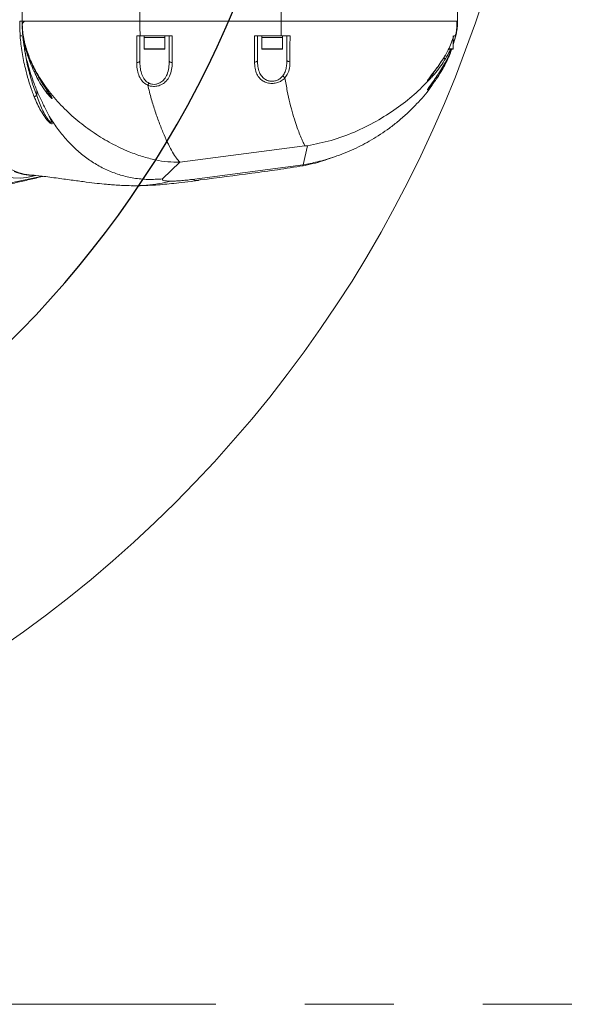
# Model space of a CAD drawing. Header units: millimetres. Extents: x 51337 to 61814, y -21781 to -12277.
# Tile 9 of 256: x 55320 to 55508, y -18776 to -18441. Entities that reach past the tile are written whole.
import ezdxf

# ---------------------------------------------------------------- set-up
doc = ezdxf.new("R2010")
doc.units = ezdxf.units.MM
doc.header["$LTSCALE"] = 0.3175
doc.linetypes.add('PHANTOM2', pattern=[31.75, 15.875, -3.175, 3.175, -3.175, 3.175, -3.175])
for name, color, linetype, lineweight in [('1轮廓实线层', 7, 'Continuous', 18), ('7标注层', 4, 'Continuous', 13), ('sub', 1, 'Continuous', 18), ('双点划', 2, 'PHANTOM2', 15), ('粗实线', 7, 'Continuous', 18)]:
    doc.layers.add(name, color=color, linetype=linetype, lineweight=lineweight)
doc.styles.add('标准汉字', font='gbenor.shx', dxfattribs={"bigfont": 'gbcbig.shx'})
doc.dimstyles.new('M1：15', dxfattribs={"dimscale": 15, "dimtxt": 3.5, "dimasz": 2.5, "dimexe": 2, "dimexo": 0, "dimgap": 0.5, "dimtad": 1, "dimdec": 4, "dimdsep": 46, "dimtxsty": '标准汉字', "dimcen": 5, "dimdle": 5, "dimclrd": 1, "dimclre": 1, "dimclrt": 256, "dimadec": 4, "dimazin": 2, "dimtfac": 1, "dimtdec": 4, "dimtmove": 0, "dimatfit": 3, "dimfxl": 1, "dimtolj": 1, "dimarcsym": 0})

# ---------------------------------------------------------------- blocks, each defined once
blk = doc.blocks.new('*D34')
at = {"layer": '7标注层', "color": 1, "lineweight": -2, "ltscale": 30, "transparency": 16777216}
blk.add_line((54654.41, -18378.15), (54761.15, -18359.33), dxfattribs=at)
blk.add_arc((55072.94, -18304.36), 346.6, 196.2021, 353.7979, dxfattribs=at)
at = {"layer": '7标注层', "color": 1, "lineweight": 20, "ltscale": 30, "transparency": 16777216}
for points in [[(55411.28, -18341.46), (55423.76, -18342.14), (55419.55, -18304.36)], [(54734.02, -18402.48), (54746.2, -18399.65), (54731.61, -18364.54)]]:
    blk.add_solid(points, dxfattribs=at)
at = {"layer": 'Defpoints', "color": 0, "lineweight": 20, "ltscale": 30, "transparency": 16777216}
for p in [(54794.67, -18304.36), (56512.47, -18304.36), (54654.41, -18378.15), (54935.66, -18622.61), (53093.16, -18653.45)]:
    blk.add_point(p, dxfattribs=at)
at = {"layer": '7标注层', "ltscale": 30, "transparency": 16777216, "insert": (55100.21, -18616.02), "char_height": 52.5, "attachment_point": 5, "rotation": 5, "style": '标准汉字'}
blk.add_mtext('\\A1;165%%D', dxfattribs=at)

msp = doc.modelspace()

# ---------------------------------------------------------------- linework, layer by layer
at = {"layer": '1轮廓实线层', "ltscale": 30}
for points in [[(55360.94447, -18455.35578), (55360.92412, -18455.45696), (55360.86385, -18455.554), (55360.76619, -18455.64299), (55360.63506, -18455.72027), (55360.47583, -18455.7827), (55360.29496, -18455.82779), (55360.09984, -18455.85363), (55359.89838, -18455.85923)], [(55370.94446, -18455.35405), (55370.96377, -18455.45404), (55371.02099, -18455.55015), (55371.11386, -18455.6387), (55371.23885, -18455.71624), (55371.39108, -18455.77978), (55371.56471, -18455.8269), (55371.753, -18455.85572), (55371.94868, -18455.86516)], [(55399.94611, -18455.73138), (55400.14096, -18455.72101), (55400.3283, -18455.69061), (55400.50088, -18455.64135), (55400.65216, -18455.57513), (55400.77629, -18455.49448), (55400.8685, -18455.40251), (55400.92527, -18455.3027), (55400.94446, -18455.19893)], [(55411.98482, -18455.62007), (55411.78413, -18455.61357), (55411.58994, -18455.58577), (55411.41005, -18455.53773), (55411.25177, -18455.47145), (55411.12151, -18455.38955), (55411.0245, -18455.29537), (55410.96466, -18455.19273), (55410.94445, -18455.08577)], [(55464.79999, -18454.66228), (55464.7808, -18454.65069), (55464.73025, -18454.62011), (55464.65023, -18454.57171), (55464.54372, -18454.50731), (55464.41477, -18454.42932), (55464.26814, -18454.34066), (55464.22221, -18454.31285)], [(55325.42758, -18458.88566), (55325.31684, -18458.9382), (55325.20433, -18458.99152), (55325.11904, -18459.03199), (55325.06408, -18459.05804), (55325.04146, -18459.06876)], [(55325.94444, -18467.14016), (55325.79391, -18467.19961), (55325.64734, -18467.25749), (55325.50861, -18467.3123), (55325.38136, -18467.36257), (55325.26897, -18467.40695), (55325.17438, -18467.44432), (55325.10011, -18467.47365), (55325.04811, -18467.49418)], [(55305.05378, -18485.84713), (55306.89286, -18488.23069), (55308.90464, -18490.31355), (55311.0547, -18492.06008), (55313.30626, -18493.44041), (55315.6208, -18494.43089), (55317.95867, -18495.0146), (55320.27995, -18495.18155), (55322.54486, -18494.92889)]]:
    msp.add_lwpolyline(points, dxfattribs=at)
for centre, radius, start, end in [((55362.54446, -18451.25532), 0.1, 180, 270), ((55369.34446, -18451.25532), 0.1, 270, 0), ((55402.54446, -18451.25532), 0.1, 180, 270), ((55409.34446, -18451.25532), 0.1, 270, 360), ((55467.34446, -18451.25532), 0.1, 270, 360), ((55324.1623, -18480.18825), 13.97617, 244.8631067, 273.094624)]:
    msp.add_arc(centre, radius, start, end, dxfattribs=at)
at = {"layer": 'sub', "color": 4, "ltscale": 30}
msp.add_arc((55072.94446, -18304.35532), 424.98931, 190, 170, dxfattribs=at)
at = {"layer": '双点划', "ltscale": 30}
msp.add_line((53118.65197, -18775.69779), (57027.23695, -18775.69779), dxfattribs=at)
at = {"layer": '粗实线', "ltscale": 30}
for p, q in [((55408.94445, -18441.85533), (55408.94445, -18360.10129)), ((55360.94447, -18367.18771), (55360.94447, -18441.85533)), ((55468.94445, -18392.54262), (55468.94445, -18441.85533)), ((55320.94445, -18441.85533), (55320.94445, -18435.26422)), ((55360.94447, -18441.85533), (55320.94445, -18441.85533)), ((55408.94445, -18441.85533), (55360.94447, -18441.85533)), ((55468.94445, -18441.85533), (55408.94445, -18441.85533)), ((55320.24132, -18445.91646), (55320.33684, -18446.85533)), ((55321.19157, -18446.91854), (55321.10619, -18445.9333)), ((55321.33638, -18446.85533), (55321.30032, -18446.85533)), ((55360.94447, -18446.85533), (55360.94447, -18455.35578)), ((55361.10239, -18446.85533), (55371.94391, -18446.85533)), ((55362.44445, -18446.85533), (55362.44445, -18447.35532)), ((55362.44445, -18447.35532), (55362.44445, -18451.25531)), ((55369.44445, -18447.35532), (55362.44445, -18447.35532)), ((55369.44445, -18447.35532), (55369.44445, -18446.85533)), ((55369.44445, -18451.25531), (55369.44445, -18447.35532)), ((55370.94446, -18446.85533), (55370.94446, -18455.35405)), ((55399.94376, -18446.85533), (55409.02766, -18446.85533)), ((55400.94446, -18446.85533), (55400.94446, -18455.19893)), ((55402.44447, -18446.85533), (55402.44447, -18447.35532)), ((55402.44447, -18447.35532), (55402.44447, -18451.25531)), ((55409.44447, -18447.35532), (55402.44447, -18447.35532)), ((55409.44447, -18447.35532), (55409.44447, -18446.85533)), ((55409.44447, -18451.25531), (55409.44447, -18447.35532)), ((55410.94445, -18446.85533), (55410.94445, -18455.08577)), ((55467.44447, -18447.35532), (55467.44447, -18446.85533)), ((55467.44447, -18449.76216), (55468.32468, -18446.85533)), ((55467.44447, -18451.25531), (55467.44447, -18447.35532)), ((55468.35329, -18446.85533), (55467.56904, -18449.35079)), ((55362.44445, -18451.25531), (55365.94447, -18451.25531)), ((55365.94447, -18451.35533), (55362.54447, -18451.35533)), ((55365.94447, -18451.25531), (55369.44445, -18451.25531)), ((55369.34446, -18451.35533), (55365.94447, -18451.35533)), ((55402.44447, -18451.25531), (55405.94446, -18451.25531)), ((55405.94446, -18451.35533), (55402.54446, -18451.35533)), ((55405.94446, -18451.25531), (55409.44447, -18451.25531)), ((55409.34446, -18451.35533), (55405.94446, -18451.35533)), ((55467.34445, -18451.35533), (55465.91352, -18451.35533)), ((55465.94479, -18451.25531), (55467.44447, -18451.25531)), ((55459.25515, -18461.28132), (55459.5482, -18460.96649)), ((55325.94444, -18467.14016), (55325.94444, -18465.30818)), ((55374.5098, -18489.71333), (55417.00925, -18484.16533)), ((55417.89382, -18484.16533), (55416.48548, -18490.60877)), ((55417.89382, -18484.16533), (55417.00925, -18484.16533)), ((55368.68997, -18495.41091), (55374.5098, -18489.71333)), ((55416.48548, -18490.60877), (55378.70871, -18495.60686)), ((55327.91164, -18494.52945), (55311.29028, -18497.97999)), ((55322.54486, -18494.92889), (55325.18294, -18494.27106)), ((55322.54486, -18494.92889), (55325.5518, -18494.30468)), ((55326.79008, -18494.85164), (55328.02468, -18494.54378)), ((55381.64117, -18495.65445), (55380.99678, -18495.84796))]:
    msp.add_line(p, q, dxfattribs=at)
for points, knots in [([(55325.0158, -18494.1405), (55323.90489, -18494.08442), (55321.6512, -18493.97066), (55318.23944, -18492.80757), (55314.88997, -18490.91796), (55311.69113, -18488.32955), (55308.67806, -18485.07414), (55305.96696, -18481.20708), (55303.64219, -18476.79191), (55301.91799, -18472.30342), (55300.68439, -18467.93385), (55299.70885, -18462.36625), (55298.74487, -18453.67225), (55297.8229, -18446.35283), (55297.25639, -18441.85533)], [0, 0, 0, 0, 35764.336399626, 72554.021447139, 108593.371705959, 145604.302391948, 183172.629791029, 221753.569357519, 260612.42279917, 300515.389352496, 332527.178577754, 364528.25130008, 430280.255300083, 535074.363699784, 535074.363699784, 535074.363699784, 535074.363699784]), ([(55320.11571, -18441.85533), (55320.12099, -18442.53322), (55320.13154, -18443.8879), (55320.20475, -18445.24064), (55320.24132, -18445.91646)], [0, 0, 0, 0, 55056.132022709, 110023.730753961, 110023.730753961, 110023.730753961, 110023.730753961]), ([(55320.11571, -18441.85533), (55320.331, -18441.85533), (55320.77683, -18441.85533), (55320.93781, -18441.85533), (55320.94208, -18441.85533), (55320.94421, -18441.85533)], [0, 0, 0, 0, 49296.870746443, 102085.32743391, 155043.39466015, 155043.39466015, 155043.39466015, 155043.39466015]), ([(55321.10619, -18445.9333), (55321.05945, -18445.25501), (55320.96591, -18443.89726), (55320.95145, -18442.53636), (55320.94421, -18441.85533)], [0, 0, 0, 0, 54969.532244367, 110032.357109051, 110032.357109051, 110032.357109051, 110032.357109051]), ([(55320.94445, -18441.85533), (55321.01831, -18443.44358), (55321.1666, -18446.63237), (55322.30479, -18451.32495), (55324.02235, -18455.88551), (55326.58781, -18460.79576), (55330.12316, -18465.92237), (55334.69005, -18471.08151), (55339.83312, -18475.76723), (55345.40343, -18479.90847), (55351.25154, -18483.4334), (55356.74888, -18486.03985), (55361.74431, -18487.85401), (55366.14827, -18489.00486), (55370.42455, -18489.7038), (55373.16411, -18489.71019), (55374.5098, -18489.71333)], [0, 0, 0, 0, 35455.038971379, 71184.848241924, 107641.417737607, 145070.309041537, 196581.340530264, 249774.519637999, 304204.495239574, 359259.246093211, 414243.554792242, 468446.285573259, 508193.808201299, 546893.46913729, 584375.076830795, 620560.830357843, 620560.830357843, 620560.830357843, 620560.830357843]), ([(55320.94445, -18441.85533), (55321.019, -18441.85533), (55321.16958, -18441.85533), (55322.42697, -18441.85533), (55324.59861, -18441.85533), (55327.91005, -18441.85533), (55332.23604, -18441.85533), (55337.42843, -18441.85533), (55343.35329, -18441.85533), (55349.3601, -18441.85533), (55355.30348, -18441.85533), (55359.05191, -18441.85533), (55360.94447, -18441.85533)], [0, 0, 0, 0, 38601.858979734, 77967.55099399, 124552.90293171, 172350.891495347, 221407.905084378, 271930.248909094, 320084.794130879, 369761.563101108, 409693.264947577, 450414.555806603, 450414.555806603, 450414.555806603, 450414.555806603]), ([(55321.7554, -18441.85533), (55321.52117, -18442.05274), (55321.05292, -18442.44739), (55320.99643, -18442.84749), (55320.9682, -18443.04745)], [0, 0, 0, 0, 55040.724014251, 110032.52661606, 110032.52661606, 110032.52661606, 110032.52661606]), ([(55360.94447, -18441.85533), (55360.95158, -18442.69218), (55360.96586, -18444.37386), (55361.05674, -18446.02556), (55361.10239, -18446.85533)], [0, 0, 0, 0, 54871.567942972, 110266.288208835, 110266.288208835, 110266.288208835, 110266.288208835]), ([(55409.02766, -18446.85533), (55409.00361, -18446.03848), (55408.95493, -18444.38498), (55408.94797, -18442.70526), (55408.94445, -18441.85533)], [0, 0, 0, 0, 54616.066955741, 110556.964922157, 110556.964922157, 110556.964922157, 110556.964922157]), ([(55408.94445, -18441.85533), (55411.16702, -18441.85533), (55415.61882, -18441.85533), (55422.21255, -18441.85533), (55428.67277, -18441.85533), (55434.9018, -18441.85533), (55440.82545, -18441.85533), (55446.32674, -18441.85533), (55451.32821, -18441.85533), (55455.79424, -18441.85533), (55459.71862, -18441.85533), (55463.01047, -18441.85533), (55465.65741, -18441.85533), (55467.5049, -18441.85533), (55468.47687, -18441.85533), (55468.60687, -18441.85533), (55468.62527, -18441.85533)], [0, 0, 0, 0, 46946.889450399, 94034.157144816, 140969.030666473, 188495.057206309, 236177.938764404, 283708.057118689, 330707.81865574, 377851.771021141, 424851.147523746, 472751.591926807, 520804.891857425, 568702.710587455, 616085.145430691, 623899.013112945, 623899.013112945, 623899.013112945, 623899.013112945]), ([(55468.12226, -18446.85393), (55468.22698, -18446.53898), (55468.77023, -18444.90508), (55468.71924, -18443.21757), (55468.67808, -18441.85533)], [0, 0, 0, 0, 21379.484427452, 110915.642031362, 110915.642031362, 110915.642031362, 110915.642031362]), ([(55468.94445, -18441.85533), (55468.91094, -18442.68217), (55468.84243, -18444.37259), (55468.44, -18446.01584), (55468.23441, -18446.85533)], [0, 0, 0, 0, 54249.330603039, 110908.731760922, 110908.731760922, 110908.731760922, 110908.731760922]), ([(55468.35732, -18446.85533), (55468.48042, -18446.23993), (55468.72526, -18445.01597), (55468.91241, -18443.34178), (55468.93512, -18442.28823), (55468.94445, -18441.85533)], [0, 0, 0, 0, 58339.753453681, 116032.046538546, 156271.338333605, 156271.338333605, 156271.338333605, 156271.338333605]), ([(55468.72308, -18444.7902), (55468.7312, -18444.74572), (55468.90499, -18443.79344), (55468.92519, -18442.80121), (55468.94445, -18441.85533)], [0, 0, 0, 0, 5181.514657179, 110917.550815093, 110917.550815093, 110917.550815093, 110917.550815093]), ([(55325.04811, -18467.49418), (55324.80892, -18466.87177), (55323.61162, -18463.75619), (55322.14775, -18458.74846), (55320.8343, -18452.45749), (55320.45426, -18448.72664), (55320.26364, -18446.85533)], [0, 0, 0, 0, 18362.542251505, 91917.198785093, 143361.665621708, 195131.549702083, 195131.549702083, 195131.549702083, 195131.549702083]), ([(55320.33684, -18446.85533), (55320.36759, -18446.85533), (55320.58718, -18446.85533), (55320.72091, -18446.85533), (55320.83591, -18446.85533)], [0, 0, 0, 0, 15409.093998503, 110036.619154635, 110036.619154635, 110036.619154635, 110036.619154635]), ([(55321.18591, -18446.85533), (55321.18684, -18446.8658), (55321.1887, -18446.88676), (55321.19059, -18446.90768), (55321.19154, -18446.91815)], [0, 0, 0, 0, 54980.19646171, 110040.989163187, 110040.989163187, 110040.989163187, 110040.989163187]), ([(55321.1916, -18446.91815), (55321.2631, -18447.58102), (55321.62118, -18450.90078), (55322.70136, -18456.35755), (55324.29269, -18460.96201), (55325.01056, -18463.03912)], [0, 0, 0, 0, 18674.413237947, 93524.659492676, 155040.835738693, 155040.835738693, 155040.835738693, 155040.835738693]), ([(55325.04146, -18459.06876), (55324.76329, -18458.46262), (55323.92832, -18456.64327), (55322.7735, -18453.496), (55321.81504, -18450.01163), (55321.44929, -18447.76884), (55321.30032, -18446.85533)], [0, 0, 0, 0, 30451.862324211, 91402.639568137, 152882.317625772, 195132.777949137, 195132.777949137, 195132.777949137, 195132.777949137]), ([(55321.33638, -18446.85533), (55321.45057, -18447.5126), (55321.79338, -18449.4859), (55322.70367, -18452.72157), (55323.90335, -18455.82347), (55324.77408, -18457.60691), (55325.05213, -18458.17642)], [0, 0, 0, 0, 32641.051116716, 97995.782878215, 164099.112078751, 195111.437295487, 195111.437295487, 195111.437295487, 195111.437295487]), ([(55359.89838, -18455.85923), (55359.89954, -18455.27762), (55359.90292, -18453.58218), (55359.9091, -18450.60985), (55359.91348, -18448.11366), (55359.91569, -18446.85533)], [0, 0, 0, 0, 31959.25867924, 93162.22516633, 155377.809183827, 155377.809183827, 155377.809183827, 155377.809183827]), ([(55359.91569, -18446.85533), (55360.2586, -18446.85533), (55360.65413, -18446.85533), (55361.04975, -18446.85533), (55361.10239, -18446.85533)], [0, 0, 0, 0, 95601.313701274, 110274.52318144, 110274.52318144, 110274.52318144, 110274.52318144]), ([(55371.94391, -18446.85533), (55371.9439, -18446.97024), (55371.94375, -18448.59453), (55371.94409, -18451.71715), (55371.94714, -18454.47035), (55371.94868, -18455.86516)], [0, 0, 0, 0, 5628.31029373, 79556.431289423, 155467.666729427, 155467.666729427, 155467.666729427, 155467.666729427]), ([(55399.94611, -18455.73138), (55399.94561, -18455.15991), (55399.94426, -18453.62206), (55399.94333, -18450.94234), (55399.9435, -18448.50877), (55399.94372, -18447.12182), (55399.94376, -18446.85533)], [0, 0, 0, 0, 40662.187387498, 109424.688957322, 179317.820693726, 195941.824826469, 195941.824826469, 195941.824826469, 195941.824826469]), ([(55409.02766, -18446.85533), (55409.66673, -18446.85533), (55410.65533, -18446.85533), (55411.6429, -18446.85533), (55411.99206, -18446.85533)], [0, 0, 0, 0, 71477.813931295, 110570.404079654, 110570.404079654, 110570.404079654, 110570.404079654]), ([(55411.99206, -18446.85533), (55411.99204, -18446.88117), (55411.99086, -18448.42121), (55411.98866, -18451.4898), (55411.98611, -18454.22779), (55411.98482, -18455.62007)], [0, 0, 0, 0, 1295.929444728, 77235.004054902, 155801.322805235, 155801.322805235, 155801.322805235, 155801.322805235]), ([(55464.79898, -18453.36228), (55465.13121, -18452.783), (55466.31311, -18450.72223), (55467.09497, -18448.47259), (55467.65705, -18446.85533)], [0, 0, 0, 0, 31176.007709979, 110907.230530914, 110907.230530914, 110907.230530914, 110907.230530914]), ([(55468.24526, -18446.85533), (55468.0698, -18447.50083), (55467.84862, -18448.3145), (55467.51369, -18449.08646), (55467.44447, -18449.24601)], [0, 0, 0, 0, 87989.448548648, 110911.996140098, 110911.996140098, 110911.996140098, 110911.996140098]), ([(55468.12617, -18446.85533), (55468.06567, -18446.85533), (55467.99214, -18446.85533), (55467.70748, -18446.85533), (55467.65705, -18446.85533)], [0, 0, 0, 0, 91265.814111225, 110915.190581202, 110915.190581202, 110915.190581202, 110915.190581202]), ([(55321.57593, -18449.69775), (55321.65765, -18450.46153), (55321.92264, -18452.93819), (55322.79849, -18457.10439), (55324.11641, -18462.18298), (55325.33513, -18465.48786), (55325.94444, -18467.14016)], [0, 0, 0, 0, 24928.937055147, 80835.488033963, 137979.905266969, 195114.862478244, 195114.862478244, 195114.862478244, 195114.862478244]), ([(55466.55392, -18451.35533), (55466.49645, -18451.49374), (55466.01763, -18452.64712), (55465.36995, -18453.71902), (55464.79999, -18454.66228)], [0, 0, 0, 0, 13310.050332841, 110909.118551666, 110909.118551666, 110909.118551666, 110909.118551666]), ([(55464.82386, -18455.76318), (55465.13666, -18455.1738), (55465.89611, -18453.74279), (55466.50133, -18452.23948), (55466.85727, -18451.35533)], [0, 0, 0, 0, 45680.241948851, 110909.896148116, 110909.896148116, 110909.896148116, 110909.896148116]), ([(55466.99422, -18451.17979), (55466.86969, -18451.63524), (55466.73814, -18452.1164), (55466.51049, -18452.67599), (55466.29898, -18453.19235), (55465.76112, -18454.44265), (55465.20271, -18455.56613), (55464.83355, -18456.30886)], [0, 0, 0, 0, 61353.647990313, 64817.387697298, 78666.517056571, 134025.865048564, 242012.942805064, 242012.942805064, 242012.942805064, 242012.942805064]), ([(55363.65419, -18463.55914), (55363.42395, -18463.44743), (55362.6062, -18463.05063), (55361.43935, -18461.91643), (55360.49148, -18460.1394), (55359.97144, -18458.06225), (55359.92275, -18456.59409), (55359.89838, -18455.85923)], [0, 0, 0, 0, 18671.97140002, 66320.488447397, 124736.337271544, 182644.834700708, 240675.33993252, 240675.33993252, 240675.33993252, 240675.33993252]), ([(55360.94447, -18455.35578), (55360.96474, -18456.06693), (55361.00525, -18457.48782), (55361.42826, -18459.51265), (55362.19567, -18461.24793), (55363.14396, -18462.37641), (55363.82818, -18462.77851), (55364.01655, -18462.88921)], [0, 0, 0, 0, 59391.469663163, 118666.850049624, 177065.881024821, 223150.090035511, 240657.004593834, 240657.004593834, 240657.004593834, 240657.004593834]), ([(55371.94868, -18455.86516), (55371.91737, -18456.68543), (55371.85486, -18458.32286), (55371.19822, -18460.47277), (55370.10176, -18462.14868), (55368.96165, -18463.06756), (55367.86553, -18463.63059), (55366.73026, -18464.00013), (55365.23932, -18464.00099), (55364.17491, -18463.87403), (55363.74212, -18463.56015), (55363.65444, -18463.56015), (55363.65443, -18463.56015)], [0, 0, 0, 0, 77530.012508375, 154765.856227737, 220250.096427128, 270975.30476844, 286073.202716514, 326497.628549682, 367052.020562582, 404293.200463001, 411321.999085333, 411322.795475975, 411322.795475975, 411322.795475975, 411322.795475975]), ([(55364.01655, -18462.88921), (55364.07966, -18462.92036), (55364.47151, -18463.11373), (55365.25144, -18463.33599), (55366.08133, -18463.32594), (55366.91472, -18463.18084), (55367.95685, -18462.78829), (55368.76958, -18462.10469), (55369.59658, -18461.13149), (55370.32161, -18459.82505), (55370.86651, -18457.72807), (55370.91845, -18456.14632), (55370.94446, -18455.35405)], [0, 0, 0, 0, 7429.047602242, 46130.129379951, 80776.783581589, 88105.420907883, 130493.267539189, 191926.726804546, 201637.937552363, 274651.509358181, 362922.691109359, 451504.491748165, 451504.491748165, 451504.491748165, 451504.491748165]), ([(55410.28907, -18461.06308), (55410.28906, -18461.06309), (55409.83176, -18461.52038), (55409.21974, -18462.07825), (55407.75899, -18462.75094), (55406.24164, -18463.03466), (55404.63457, -18462.93917), (55403.05074, -18462.39821), (55401.64527, -18461.36204), (55400.61243, -18459.80582), (55400.03232, -18457.88521), (55399.97488, -18456.45013), (55399.94611, -18455.73138)], [0, 0, 0, 0, 0.977085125, 44978.139345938, 81030.393192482, 115546.086241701, 152978.410050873, 190472.28669196, 237011.653853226, 292511.063573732, 352228.286746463, 412148.304367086, 412148.304367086, 412148.304367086, 412148.304367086]), ([(55400.94446, -18455.19893), (55400.96656, -18455.88915), (55401.0107, -18457.26732), (55401.48654, -18459.1325), (55402.33863, -18460.65319), (55403.50545, -18461.67283), (55404.79089, -18462.19038), (55405.71078, -18462.26902), (55406.5739, -18462.21196), (55407.4624, -18462.0093), (55408.65622, -18461.37982), (55409.23383, -18460.73137), (55409.55769, -18460.36779)], [0, 0, 0, 0, 68641.38706693, 137058.095076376, 198908.688632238, 249383.141470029, 289039.968513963, 324126.772047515, 328211.116853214, 364490.565877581, 403084.919065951, 452341.040495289, 452341.040495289, 452341.040495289, 452341.040495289]), ([(55409.55769, -18460.36779), (55409.8289, -18459.93674), (55410.37811, -18459.06386), (55410.77092, -18457.54177), (55410.92924, -18456.20209), (55410.94066, -18455.36383), (55410.94445, -18455.08577)], [0, 0, 0, 0, 54542.004477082, 110450.637433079, 167672.419392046, 196075.449352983, 196075.449352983, 196075.449352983, 196075.449352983]), ([(55411.98482, -18455.62007), (55411.95245, -18456.3167), (55411.88667, -18457.73251), (55411.38057, -18459.71659), (55410.59433, -18460.45187), (55410.28899, -18461.06255), (55410.28898, -18461.06257)], [0, 0, 0, 0, 54916.713363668, 111611.313195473, 155811.375686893, 155812.813768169, 155812.813768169, 155812.813768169, 155812.813768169]), ([(55459.40687, -18461.63996), (55459.21502, -18461.81924), (55458.83162, -18462.17751), (55458.61471, -18462.26747), (55458.72949, -18461.99828), (55459.20429, -18461.31682), (55460.26397, -18459.93299), (55461.79281, -18457.91312), (55463.41566, -18455.61138), (55464.33758, -18454.11245), (55464.79898, -18453.36228)], [0, 0, 0, 0, 32190.617618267, 64328.92400169, 94726.881998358, 126680.234832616, 176402.528999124, 250383.036873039, 309160.025624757, 368049.519519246, 368049.519519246, 368049.519519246, 368049.519519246]), ([(55464.79999, -18454.66228), (55464.29493, -18455.45681), (55463.26754, -18457.07305), (55461.69627, -18459.13075), (55460.20368, -18460.83142), (55459.77211, -18461.27469), (55459.40721, -18461.63959), (55459.4072, -18461.6396)], [0, 0, 0, 0, 57013.243477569, 115976.709751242, 165157.083115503, 196606.335300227, 196607.191501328, 196607.191501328, 196607.191501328, 196607.191501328]), ([(55460.32198, -18462.79614), (55460.77874, -18462.15948), (55461.69171, -18460.88691), (55463.14996, -18458.66332), (55464.17846, -18456.94409), (55464.71532, -18455.96178), (55464.82386, -18455.76318)], [0, 0, 0, 0, 60437.985527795, 120803.352728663, 181294.77038266, 196623.671146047, 196623.671146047, 196623.671146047, 196623.671146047]), ([(55461.22043, -18458.67415), (55461.22838, -18458.66361), (55461.5451, -18458.24328), (55462.25745, -18457.26776), (55463.34024, -18455.70122), (55464.22107, -18454.37184), (55464.68555, -18453.55083), (55464.79394, -18453.35924)], [0, 0, 0, 0, 1647.774433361, 65709.903024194, 137432.289069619, 217577.259448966, 241973.380079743, 241973.380079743, 241973.380079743, 241973.380079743]), ([(55329.96198, -18466.13984), (55330.2293, -18466.5235), (55330.7387, -18467.25458), (55331.14165, -18467.91075), (55331.19526, -18468.10756), (55331.10772, -18468.12167), (55330.90372, -18467.98695), (55330.29397, -18467.37455), (55329.19874, -18466.06923), (55327.75964, -18464.02435), (55326.282, -18461.56602), (55325.45528, -18459.9018), (55325.04146, -18459.06876)], [0, 0, 0, 0, 42632.546513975, 81238.891166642, 116990.544870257, 120124.678115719, 153656.763445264, 185863.238505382, 234863.107191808, 312454.478389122, 381472.594224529, 450645.467360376, 450645.467360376, 450645.467360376, 450645.467360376]), ([(55325.05213, -18458.17642), (55325.54109, -18459.09559), (55326.51767, -18460.9314), (55328.06394, -18463.38078), (55329.31229, -18465.19404), (55329.82508, -18465.94055), (55329.96198, -18466.13984)], [0, 0, 0, 0, 61388.614128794, 122609.654034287, 175814.386795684, 195192.098326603, 195192.098326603, 195192.098326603, 195192.098326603]), ([(55463.39296, -18458.90539), (55462.82611, -18459.81467), (55461.88419, -18461.32562), (55460.50917, -18463.19226), (55459.53443, -18464.38463), (55458.90329, -18465.05784), (55458.66723, -18465.22926), (55458.76949, -18464.99464), (55459.20258, -18464.34868), (55459.7578, -18463.59759), (55460.22508, -18462.9338), (55460.32198, -18462.79614)], [0, 0, 0, 0, 85058.812045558, 141340.834560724, 197792.291259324, 236041.215235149, 274306.508870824, 308304.535156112, 343364.429884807, 398841.872997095, 413356.378955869, 413356.378955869, 413356.378955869, 413356.378955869]), ([(55458.87985, -18461.83072), (55458.88363, -18461.82341), (55458.89437, -18461.80261), (55459.02311, -18461.60032), (55459.3044, -18461.20889), (55459.7812, -18460.5745), (55460.43501, -18459.72022), (55460.95004, -18459.03428), (55461.22043, -18458.67415)], [0, 0, 0, 0, 17408.696293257, 49509.894973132, 93338.529074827, 148397.464296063, 212015.315950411, 282334.432760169, 282334.432760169, 282334.432760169, 282334.432760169]), ([(55459.5482, -18460.96649), (55459.75126, -18460.71921), (55460.28113, -18460.07396), (55461.06263, -18459.01643), (55461.56799, -18458.22486), (55461.69605, -18458.02428)], [0, 0, 0, 0, 49507.902214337, 129188.81039107, 156232.424446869, 156232.424446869, 156232.424446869, 156232.424446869]), ([(55464.83355, -18456.30886), (55464.75056, -18456.46898), (55464.29399, -18457.34991), (55463.79844, -18458.20541), (55463.39296, -18458.90542)], [0, 0, 0, 0, 20158.541914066, 110906.36906514, 110906.36906514, 110906.36906514, 110906.36906514]), ([(55364.01655, -18462.88921), (55363.9988, -18462.9355), (55363.94353, -18463.07964), (55363.82297, -18463.3244), (55363.71184, -18463.47943), (55363.65457, -18463.55932)], [0, 0, 0, 0, 28997.274479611, 90288.016437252, 155439.462454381, 155439.462454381, 155439.462454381, 155439.462454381]), ([(55410.28883, -18461.06272), (55410.19492, -18461.0111), (55410.0071, -18460.90788), (55409.82065, -18460.73082), (55409.66748, -18460.55153), (55409.60646, -18460.44942), (55409.55769, -18460.36779)], [0, 0, 0, 0, 62509.939134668, 125015.327226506, 139271.247715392, 196085.496125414, 196085.496125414, 196085.496125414, 196085.496125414]), ([(55410.28883, -18461.06272), (55410.28886, -18461.06275), (55410.28897, -18461.06286), (55410.28899, -18461.06287), (55410.28905, -18461.06302), (55410.28907, -18461.06308)], [0, 0, 0, 0, 34682.095172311, 111801.572310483, 155823.4002552, 155823.4002552, 155823.4002552, 155823.4002552]), ([(55417.00925, -18484.16533), (55416.85557, -18483.81671), (55416.53709, -18483.09424), (55415.80954, -18481.45972), (55414.9478, -18479.35385), (55413.98015, -18476.71382), (55412.96575, -18473.54089), (55411.98295, -18469.8743), (55411.07005, -18465.82972), (55410.54475, -18462.62359), (55410.28907, -18461.06308)], [0, 0, 0, 0, 43650.961061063, 90462.341759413, 139187.040871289, 188621.399538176, 237642.691246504, 285263.503806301, 327316.872759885, 367195.237918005, 367195.237918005, 367195.237918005, 367195.237918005]), ([(55416.48548, -18490.60877), (55418.09562, -18490.30209), (55421.68044, -18489.61929), (55427.46757, -18487.90868), (55433.62894, -18485.45726), (55439.87438, -18482.19566), (55444.34492, -18479.25222), (55447.35663, -18476.96573), (55448.93688, -18475.69216), (55450.50154, -18474.35348), (55452.04486, -18472.95013), (55453.56363, -18471.48492), (55456.20338, -18468.75421), (55458.76315, -18465.89877), (55460.46556, -18463.29154), (55460.85688, -18462.69225)], [0, 0, 0, 0, 54351.400808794, 121008.613380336, 198745.291312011, 271679.10922752, 350661.238356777, 372227.473630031, 394112.429527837, 416289.801875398, 438731.048839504, 461404.694935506, 484276.209431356, 561044.266603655, 583956.644156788, 583956.644156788, 583956.644156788, 583956.644156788]), ([(55459.40705, -18461.63978), (55457.69912, -18463.39035), (55454.18918, -18466.98789), (55448.08694, -18471.68697), (55441.30159, -18475.98394), (55433.89681, -18479.62029), (55426.0464, -18482.54269), (55420.60794, -18483.62513), (55417.89382, -18484.16533)], [0, 0, 0, 0, 42750.648228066, 87855.955183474, 134604.384276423, 183580.335545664, 232879.485087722, 281993.8168467, 281993.8168467, 281993.8168467, 281993.8168467]), ([(55458.87165, -18464.87044), (55458.87104, -18464.87172), (55458.86623, -18464.88181), (55458.90823, -18464.80429), (55459.04652, -18464.59347), (55459.36346, -18464.13709), (55459.80184, -18463.5294), (55460.16383, -18463.02549), (55460.32642, -18462.79915)], [0, 0, 0, 0, 3684.723852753, 29104.899244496, 75164.233304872, 139353.638482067, 218118.152154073, 282345.502927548, 282345.502927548, 282345.502927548, 282345.502927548]), ([(55459.40687, -18461.63996), (55459.43998, -18461.59475), (55459.50621, -18461.5043), (55459.5596, -18461.33741), (55459.57923, -18461.15632), (55459.55854, -18461.02977), (55459.5482, -18460.96649)], [0, 0, 0, 0, 49146.60633901, 98312.045231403, 147459.846319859, 196613.430205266, 196613.430205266, 196613.430205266, 196613.430205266]), ([(55325.01056, -18463.03912), (55325.50849, -18464.28777), (55326.51319, -18466.80724), (55327.99537, -18469.90168), (55329.2551, -18472.37608), (55329.85878, -18473.54978), (55330.16448, -18474.14415)], [0, 0, 0, 0, 61806.409907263, 124709.901654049, 159503.167855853, 195199.518579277, 195199.518579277, 195199.518579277, 195199.518579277]), ([(55328.46867, -18463.94678), (55328.81064, -18464.55), (55329.43003, -18465.64259), (55330.20685, -18466.73372), (55330.66682, -18467.30285), (55330.7639, -18467.36634), (55330.79459, -18467.38641)], [0, 0, 0, 0, 76105.942669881, 137849.178705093, 177090.275731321, 195239.56834172, 195239.56834172, 195239.56834172, 195239.56834172]), ([(55329.96108, -18466.14047), (55329.9956, -18466.19038), (55330.2323, -18466.53264), (55330.55916, -18467.01491), (55330.85892, -18467.47578), (55330.98382, -18467.70539), (55330.98418, -18467.70622), (55330.98428, -18467.70646)], [0, 0, 0, 0, 14930.937893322, 102382.296459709, 172884.80072054, 220737.357274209, 240300.565175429, 240300.565175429, 240300.565175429, 240300.565175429]), ([(55363.65437, -18463.55992), (55364.05237, -18465.13464), (55364.87128, -18468.37465), (55366.23356, -18472.72347), (55367.68878, -18476.82435), (55369.19937, -18480.53571), (55370.69226, -18483.76061), (55372.11196, -18486.41491), (55373.42749, -18488.50454), (55374.14803, -18489.30929), (55374.5098, -18489.71333)], [0, 0, 0, 0, 38305.831865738, 78814.421933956, 123353.574314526, 169722.708001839, 217552.481968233, 266469.400328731, 316115.638230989, 366175.803310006, 366175.803310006, 366175.803310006, 366175.803310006]), ([(55330.16427, -18474.14418), (55330.43786, -18474.69533), (55330.89045, -18475.6071), (55331.15358, -18476.44825), (55331.08701, -18476.78836), (55330.74657, -18476.7155), (55330.14143, -18476.23909), (55329.16106, -18475.16171), (55327.91974, -18473.38803), (55326.6726, -18471.15856), (55325.73355, -18469.18094), (55325.22803, -18467.93695), (55325.04811, -18467.49418)], [0, 0, 0, 0, 57111.597050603, 94478.737447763, 125014.490463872, 155736.817566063, 184117.345378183, 224935.799914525, 289511.044150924, 351834.527612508, 415490.403864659, 450667.55169427, 450667.55169427, 450667.55169427, 450667.55169427]), ([(55325.94444, -18467.14016), (55326.09176, -18467.57576), (55326.49767, -18468.77601), (55327.26335, -18470.71508), (55328.27952, -18472.89637), (55329.30531, -18474.64867), (55330.12274, -18475.71736), (55330.61036, -18476.16984), (55330.80663, -18476.22863), (55330.92115, -18476.17119), (55330.92452, -18476.05368), (55330.92739, -18475.95342)], [0, 0, 0, 0, 43390.678604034, 119556.680235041, 196724.833071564, 272772.613974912, 319111.748230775, 350340.771643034, 379156.605359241, 383756.82212469, 410489.889299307, 410489.889299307, 410489.889299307, 410489.889299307]), ([(55330.13775, -18474.11694), (55330.19371, -18474.22606), (55330.40958, -18474.64698), (55330.67459, -18475.22237), (55330.88071, -18475.72932), (55330.94344, -18475.98812), (55330.94303, -18475.98408), (55330.94292, -18475.98298)], [0, 0, 0, 0, 28957.750339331, 111707.292495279, 176714.184256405, 222995.241810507, 240323.512112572, 240323.512112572, 240323.512112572, 240323.512112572]), ([(55368.68997, -18495.41091), (55367.02608, -18495.51429), (55363.78617, -18495.71558), (55358.98788, -18495.23896), (55354.4519, -18494.21723), (55350.17869, -18492.64874), (55346.17723, -18490.59431), (55342.45285, -18488.09861), (55339.00809, -18485.21104), (55335.78915, -18481.9065), (55332.79156, -18478.2272), (55331.04253, -18475.50885), (55330.16445, -18474.14412)], [0, 0, 0, 0, 49473.963282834, 96334.641498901, 141337.638790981, 185154.632006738, 228345.515471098, 271341.241837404, 314443.934964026, 357832.349377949, 404268.453900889, 451085.1131876, 451085.1131876, 451085.1131876, 451085.1131876]), ([(55416.22969, -18490.99701), (55418.57818, -18490.50677), (55422.00178, -18489.7921), (55425.26217, -18488.55392), (55426.28603, -18488.1651)], [0, 0, 0, 0, 75929.192343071, 110688.578511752, 110688.578511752, 110688.578511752, 110688.578511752]), ([(55381.66263, -18495.75906), (55387.45968, -18495.00072), (55396.16094, -18493.86246), (55407.76485, -18492.32954), (55413.54707, -18491.41606), (55416.43714, -18490.95948)], [0, 0, 0, 0, 77791.846869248, 116764.102907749, 155708.221019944, 155708.221019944, 155708.221019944, 155708.221019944]), ([(55416.2166, -18490.93332), (55416.27081, -18490.98739), (55416.414, -18491.13024), (55416.45808, -18490.80863), (55416.48548, -18490.60877)], [0, 0, 0, 0, 41894.173191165, 110671.072405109, 110671.072405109, 110671.072405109, 110671.072405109]), ([(55309.15063, -18498.51354), (55308.71408, -18498.64417), (55307.84232, -18498.90504), (55307.13209, -18499.14652), (55306.93056, -18499.25678), (55307.07325, -18499.27258), (55307.66856, -18499.18356), (55308.95579, -18498.93044), (55310.9187, -18498.50889), (55313.16873, -18498.00723), (55315.48043, -18497.48204), (55318.55106, -18496.77631), (55322.34671, -18495.89424), (55325.30628, -18495.1998), (55326.79008, -18494.85164)], [0, 0, 0, 0, 66732.271009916, 133262.533553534, 166825.695034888, 200485.088749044, 234103.226474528, 267648.533923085, 301238.618039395, 334834.086167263, 368462.332295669, 401813.121545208, 468406.499735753, 535362.179073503, 535362.179073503, 535362.179073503, 535362.179073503]), ([(55323.65786, -18494.13206), (55324.97166, -18494.24113), (55328.01296, -18494.49362), (55332.89236, -18495.15811), (55338.06434, -18495.86391), (55342.58617, -18496.47045), (55346.27258, -18496.91186), (55348.99043, -18497.17987), (55351.35849, -18497.38418), (55353.59811, -18497.56368), (55355.34046, -18497.64186), (55356.30929, -18497.68533)], [0, 0, 0, 0, 55673.034702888, 128877.347546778, 193128.061561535, 248760.794720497, 296526.920338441, 338178.587010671, 357898.795305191, 381354.485302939, 410732.553089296, 410732.553089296, 410732.553089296, 410732.553089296]), ([(55371.5026, -18496.16532), (55370.17291, -18496.47677), (55367.44679, -18497.11528), (55363.14689, -18497.59845), (55358.41731, -18497.79988), (55355.11251, -18497.62494), (55353.32932, -18497.53054)], [0, 0, 0, 0, 43485.440787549, 89153.233956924, 138190.478843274, 195658.216360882, 195658.216360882, 195658.216360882, 195658.216360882]), ([(55358.24739, -18497.70625), (55358.32837, -18497.7088), (55359.59954, -18497.74884), (55361.78288, -18497.71736), (55365.29846, -18497.56787), (55368.61213, -18497.31791), (55371.79823, -18497.01977), (55375.45119, -18496.61913), (55378.54184, -18496.23313), (55380.51191, -18495.96159), (55381.00313, -18495.89389)], [0, 0, 0, 0, 4312.953864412, 67705.265086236, 127584.784146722, 175115.11998568, 223321.376730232, 275066.621382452, 343561.162351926, 366313.076076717, 366313.076076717, 366313.076076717, 366313.076076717]), ([(55371.5026, -18496.16532), (55370.98707, -18496.15554), (55369.95229, -18496.13591), (55368.98988, -18495.97846), (55368.48988, -18495.74139), (55368.62325, -18495.52111), (55368.68997, -18495.41091)], [0, 0, 0, 0, 48725.427147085, 97802.938810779, 146740.959088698, 195739.675756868, 195739.675756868, 195739.675756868, 195739.675756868]), ([(55378.70871, -18495.60686), (55378.04141, -18495.69015), (55376.70791, -18495.85659), (55374.78156, -18496.03037), (55372.99188, -18496.14428), (55371.99782, -18496.15833), (55371.5026, -18496.16532)], [0, 0, 0, 0, 49231.02297605, 98381.340119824, 147265.156575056, 195793.823879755, 195793.823879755, 195793.823879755, 195793.823879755]), ([(55380.99678, -18495.84796), (55380.92497, -18495.87144), (55380.24183, -18496.09476), (55379.43274, -18495.83727), (55378.70871, -18495.60686)], [0, 0, 0, 0, 11612.634680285, 110462.373301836, 110462.373301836, 110462.373301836, 110462.373301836])]:
    msp.add_open_spline(points, degree=3, knots=knots, dxfattribs=at)

# ---------------------------------------------------------------- dimensions: what is measured, and where the dimension line sits
at = {"layer": '7标注层', "ltscale": 30}
dim = msp.add_angular_dim_2l(base=(54935.66285, -18622.60987), line1=((54654.41169, -18378.15394), (53093.15683, -18653.44529)), line2=((56512.46664, -18304.35532), (54794.66887, -18304.35532)), text='165%%D', dimstyle='M1：15', override={"dimtad": 1, "dimtih": 0, "dimtoh": 0, "dimsah": 1, "dimtzin": 8}, dxfattribs=at)
dim.commit()
dim.dimension.update_dxf_attribs({"geometry": '*D34', "text_midpoint": (55100.21121, -18616.01575)})

doc.saveas('drawing.dxf')
